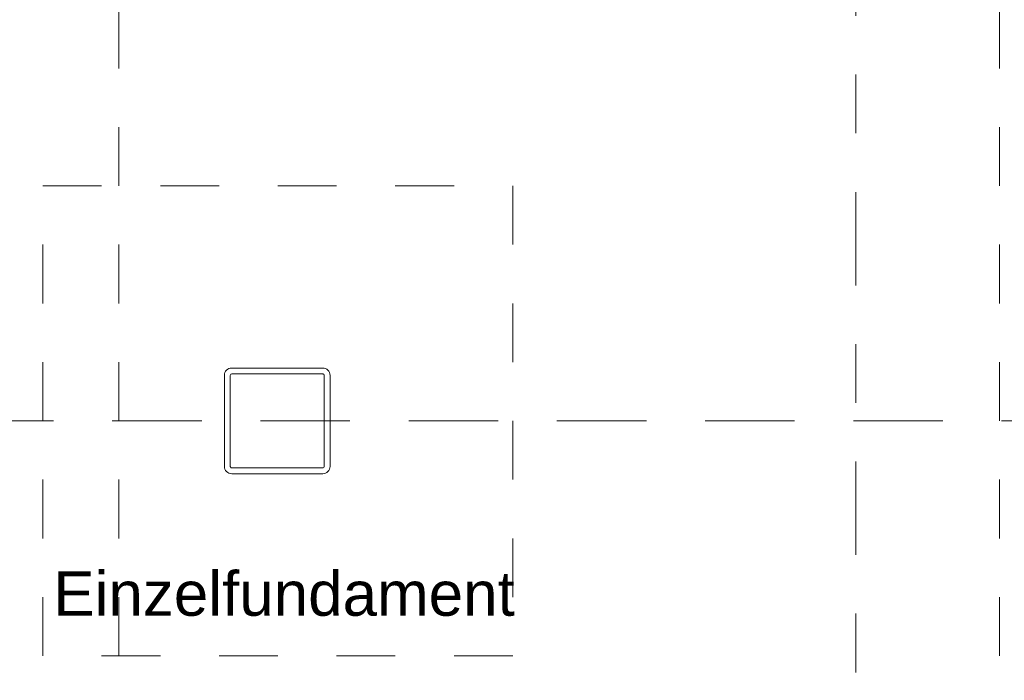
# Model space of a CAD drawing. Header units: metres. Extents: x -273 to 6, y -183 to 13.
# Tile 27 of 33: x -169.24 to -167.57, y -41.99 to -40.86. Entities that reach past the tile are written whole.
import ezdxf

# ---------------------------------------------------------------- set-up
doc = ezdxf.new("R2010")
doc.units = ezdxf.units.M
doc.header["$LTSCALE"] = 0.05
doc.header["$PDMODE"] = 1
doc.header["$PDSIZE"] = -2
for name, pattern in [('9201', [3, 2, -1]), ('ISO-02 Strichlinie', [3.81, 3.048, -0.762]), ('Linienart-3', [2.116531, 1.058062, -1.058469]), ('Linienart-53', [5.291531, 3.175, -1.058062, 0.352704, -0.705764])]:
    doc.linetypes.add(name, pattern=pattern)
doc.layers.get('0').update_dxf_attribs({"lineweight": 25})
for name, color, linetype, lineweight, true_color in [('30 -35 Decken- 2.2 Treppen Außen', 7, 'Continuous', 9, 0x009999), ('70 -72 Beschriftung- 1 Beschriftung allgemein', 7, 'Continuous', 9, 0xff6633), ('70 -76 Bemaßung- 2 Allgemein', 7, 'Continuous', 5, 0x6666cc)]:
    doc.layers.add(name, color=color, linetype=linetype, lineweight=lineweight, true_color=true_color)
doc.layers.add('70 -71 Achsen- 1 Gebäudeachsen', color=7, linetype='Linienart-53', lineweight=18)
doc.layers.add('Keine', color=7, linetype='Continuous', lineweight=9)
doc.styles.add('Arial', font='arial.ttf')
doc.dimstyles.new('k+k_klein', dxfattribs={"dimtxt": 0.100689, "dimasz": 0.05302, "dimexe": 0.05, "dimexo": 0.15, "dimgap": 0.005, "dimtad": 1, "dimdec": 3, "dimtxsty": 'Arial', "dimblk": 'VW_SLASH-2', "dimblk1": 'VW_SLASH-2', "dimblk2": 'VW_SLASH-2', "dimcen": 0, "dimdle": 0.025, "dimadec": 3, "dimazin": 0, "dimtfac": 0.75, "dimtdec": 3, "dimtix": 1, "dimtmove": 0, "dimatfit": 0, "dimldrblk": 'VW_FILLEDARROW', "dimfxl": 0.1, "dimfxlon": 1, "dimfrac": 2, "dimtolj": 1, "dimarcsym": 0})

# ---------------------------------------------------------------- blocks, each defined once
blk = doc.blocks.new('Gruppe-9448')
at = {"color": 255, "linetype": '9201', "lineweight": 5, "transparency": 33554508}
blk.add_wipeout([(-167.286, -40.247), (-167.576, -40.247), (-167.576, -42.847), (-167.286, -42.847)], dxfattribs=at).dxf.layer = '30 -35 Decken- 2.2 Treppen Außen'
blk = doc.blocks.new('Gruppe-9449')
at = {"color": 255, "linetype": '9201', "lineweight": 5, "transparency": 33554508}
blk.add_wipeout([(-167.576, -40.247), (-169.076, -40.247), (-169.076, -42.847), (-167.576, -42.847)], dxfattribs=at).dxf.layer = '30 -35 Decken- 2.2 Treppen Außen'
blk = doc.blocks.new('Gruppe-9450')
at = {"color": 255, "linetype": '9201', "lineweight": 5, "transparency": 33554508}
blk.add_wipeout([(-169.076, -40.247), (-169.366, -40.247), (-169.366, -42.847), (-169.076, -42.847)], dxfattribs=at).dxf.layer = '30 -35 Decken- 2.2 Treppen Außen'
blk = doc.blocks.new('Gruppe-9453')
at = {"layer": '30 -35 Decken- 2.2 Treppen Außen', "linetype": '9201', "lineweight": 9, "transparency": 33554508}
blk.add_line((-167.576, -40.247), (-167.576, -42.847), dxfattribs=at)
blk = doc.blocks.new('Gruppe-9454')
at = {"layer": '30 -35 Decken- 2.2 Treppen Außen', "linetype": '9201', "lineweight": 9, "transparency": 33554508}
blk.add_line((-169.076, -40.247), (-169.076, -42.847), dxfattribs=at)
blk = doc.blocks.new('Gruppe-9457')
at = {"layer": '30 -35 Decken- 2.2 Treppen Außen', "linetype": 'ISO-02 Strichlinie', "lineweight": 9, "transparency": 33554508, "flags": 128}
blk.add_lwpolyline([(-165.401, -41.547), (-172.846, -41.547)], dxfattribs=at)
blk = doc.blocks.new('Gruppe-9474')
at = {"layer": '30 -35 Decken- 2.2 Treppen Außen', "transparency": 33554508}
blk.add_blockref('Gruppe-9448', (0, 0), dxfattribs=at)
blk.add_blockref('Gruppe-9449', (0, 0), dxfattribs=at)
blk.add_blockref('Gruppe-9450', (0, 0), dxfattribs=at)
for name in ['Gruppe-9454', 'Gruppe-9453', 'Gruppe-9457']:
    blk.add_blockref(name, (0, 0), dxfattribs=at)
blk = doc.blocks.new('Gruppe-9475')
at = {"layer": '30 -35 Decken- 2.2 Treppen Außen', "color": 7, "transparency": 33554687}
blk.add_blockref('Gruppe-9474', (0, 0), dxfattribs=at)
blk = doc.blocks.new('Gruppe-9476')
at = {"layer": '30 -35 Decken- 2.2 Treppen Außen', "color": 7, "transparency": 33554687}
blk.add_blockref('Gruppe-9475', (0, 0), dxfattribs=at)
at = {"layer": '30 -35 Decken- 2.2 Treppen Außen', "color": 0, "flags": 1}
for tag in ['prm0_value', 'prm1_value', 'prm2_value', 'prm3_value', 'prm4_value', 'prm5_value', 'prm6_value', 'prm7_value', 'prm8_value', 'IFC_UUID', 'instanceID', 'prm0_name', 'prm0_type', 'prm1_name', 'prm1_type', 'prm2_name', 'prm2_type', 'prm3_name', 'prm3_type', 'prm4_name', 'prm4_type', 'prm5_name', 'prm5_type', 'prm6_name', 'prm6_type', 'prm7_name', 'prm7_type', 'prm8_name', 'prm8_type']:
    blk.add_attdef(tag, (-172.9927, -42.957), '', height=0.00018, dxfattribs=at)
blk = doc.blocks.new('_00-EG_Tragwerk (2D)')
at = {"layer": '30 -35 Decken- 2.2 Treppen Außen', "transparency": 33554687}
blk.add_blockref('Gruppe-9476', (0, 0), dxfattribs=at)
blk = doc.blocks.new('Gruppe-14159')
at = {"layer": 'Keine', "color": 7, "linetype": 'Continuous', "lineweight": 5, "transparency": 33554687, "flags": 128}
for points in [[(-168.7285, -41.637, 0.414214), (-168.716, -41.6245), (-168.716, -41.4695, 0.414214), (-168.7285, -41.457), (-168.8835, -41.457, 0.414214), (-168.896, -41.4695), (-168.896, -41.6245, 0.414214), (-168.8835, -41.637)], [(-168.7285, -41.627, 0.414214), (-168.726, -41.6245), (-168.726, -41.4695, 0.414214), (-168.7285, -41.467), (-168.8835, -41.467, 0.414214), (-168.886, -41.4695), (-168.886, -41.6245, 0.414214), (-168.8835, -41.627)]]:
    blk.add_lwpolyline(points, format="xyb", close=True, dxfattribs=at)
blk = doc.blocks.new('Gruppe-14162')
at = {"layer": 'Keine', "color": 252, "linetype": 'Linienart-3', "lineweight": 9, "true_color": 0x888888, "flags": 128}
blk.add_lwpolyline([(-169.205, -41.147), (-168.405, -41.147), (-168.405, -41.947), (-169.205, -41.947)], close=True, dxfattribs=at)
at = {"layer": 'Keine', "color": 7}
blk.add_blockref('Gruppe-14159', (0, 0), dxfattribs=at)
at = {"layer": 'Keine', "color": 7, "insert": (-169.1873, -41.8032), "char_height": 0.075516, "width": 0.88725, "attachment_point": 1, "line_spacing_factor": 0.973705, "style": 'Arial'}
blk.add_mtext('Einzelfundament', dxfattribs=at)
blk = doc.blocks.new('_EG_2D  (2D)')
at = {"layer": '70 -72 Beschriftung- 1 Beschriftung allgemein', "color": 7}
blk.add_blockref('Gruppe-14162', (0, 0), dxfattribs=at)
blk = doc.blocks.new('VW_SLASH-2')
at = {"color": 0, "linetype": 'ByBlock', "lineweight": -2, "transparency": 16777216}
blk.add_line((0.472, 0), (-1, 0), dxfattribs=at)
at = {"color": 0, "lineweight": 5, "transparency": 16777216, "flags": 128}
blk.add_lwpolyline([(0.5, 0.5), (-0.5, -0.5)], dxfattribs=at)
blk = doc.blocks.new('*D17311')
at = {"layer": '70 -76 Bemaßung- 2 Allgemein', "color": 0, "lineweight": -2}
for p, q in [((-167.891, -44.172), (-167.891, -44.322)), ((-167.821, -44.172), (-167.821, -44.322)), ((-167.944, -44.272), (-167.997, -44.272)), ((-167.821, -44.272), (-167.891, -44.272)), ((-167.768, -44.272), (-167.715, -44.272))]:
    blk.add_line(p, q, dxfattribs=at)
at = {"layer": 'Defpoints', "color": 0}
for p in [(-167.891, -40.044), (-167.821, -41.294), (-167.891, -44.272)]:
    blk.add_point(p, dxfattribs=at)
at = {"layer": '70 -76 Bemaßung- 2 Allgemein', "color": 0, "lineweight": -2, "xscale": 0.05302001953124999, "yscale": 0.05302001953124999, "zscale": 0.05302001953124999}
blk.add_blockref('VW_SLASH-2', (-167.891, -44.272), dxfattribs=at)
at = {"layer": '70 -76 Bemaßung- 2 Allgemein', "color": 0, "lineweight": -2, "xscale": 0.05302001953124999, "yscale": 0.05302001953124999, "zscale": 0.05302001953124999, "rotation": 180}
blk.add_blockref('VW_SLASH-2', (-167.821, -44.272), dxfattribs=at)
at = {"layer": '70 -76 Bemaßung- 2 Allgemein', "color": 0, "insert": (-167.856, -44.4881), "char_height": 0.10069, "attachment_point": 5, "style": 'Arial'}
blk.add_mtext('\\A1;7', dxfattribs=at)
blk = doc.blocks.new('VW_FILLEDARROW')
at = {"linetype": 'Continuous', "lineweight": 0, "transparency": 16777216}
blk.add_hatch(color=0, dxfattribs=at).paths.add_polyline_path([(-2.829, 0.758), (0, 0), (-2.829, -0.758)])
at = {"color": 0, "lineweight": 5, "transparency": 16777216, "flags": 128}
blk.add_lwpolyline([(-2.829, 0.758), (0, 0), (-2.829, -0.758)], close=True, dxfattribs=at)
blk = doc.blocks.new('*D17312')
at = {"layer": '70 -76 Bemaßung- 2 Allgemein', "color": 0, "lineweight": -2}
for p, q in [((-167.821, -44.172), (-167.821, -44.322)), ((-167.751, -44.172), (-167.751, -44.322)), ((-167.874, -44.272), (-167.927, -44.272)), ((-167.751, -44.272), (-167.821, -44.272)), ((-167.698, -44.272), (-167.645, -44.272))]:
    blk.add_line(p, q, dxfattribs=at)
at = {"layer": 'Defpoints', "color": 0}
for p in [(-167.751, -40.044), (-167.821, -41.294), (-167.821, -44.272)]:
    blk.add_point(p, dxfattribs=at)
at = {"layer": '70 -76 Bemaßung- 2 Allgemein', "color": 0, "lineweight": -2, "xscale": 0.05302001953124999, "yscale": 0.05302001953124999, "zscale": 0.05302001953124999}
blk.add_blockref('VW_SLASH-2', (-167.821, -44.272), dxfattribs=at)
at = {"layer": '70 -76 Bemaßung- 2 Allgemein', "color": 0, "lineweight": -2, "xscale": 0.05302001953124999, "yscale": 0.05302001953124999, "zscale": 0.05302001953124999, "rotation": 180}
blk.add_blockref('VW_SLASH-2', (-167.751, -44.272), dxfattribs=at)
at = {"layer": '70 -76 Bemaßung- 2 Allgemein', "color": 0, "insert": (-167.7, -44.1811), "char_height": 0.10069, "attachment_point": 5, "style": 'Arial'}
blk.add_mtext('\\A1;7', dxfattribs=at)
blk = doc.blocks.new('_Achsen (3D)')
at = {"layer": '70 -71 Achsen- 1 Gebäudeachsen', "transparency": 33554687}
blk.add_line((-167.821, 3.8), (-167.821, -46.172), dxfattribs=at)
blk = doc.blocks.new('Gruppe-14516')
at = {"layer": '70 -76 Bemaßung- 2 Allgemein'}
dim = blk.add_linear_dim(base=(-167.89099996, -44.27204198), p1=(-167.82099996, -41.29404198), p2=(-167.89099996, -40.04404198), text='7', dimstyle='k+k_klein', override={"dimtxt": 0.100689, "dimgap": 0.01, "dimdec": 8, "dimpost": '<>', "dimtxsty": 'Arial', "dimtix": 0, "dimtmove": 2}, dxfattribs=at)
dim.commit()
dim.dimension.update_dxf_attribs({"geometry": '*D17311', "text_midpoint": (-167.85599996, -44.48807497)})
dim = blk.add_linear_dim(base=(-167.82099996, -44.27204198), p1=(-167.75099996, -40.04404198), p2=(-167.82099996, -41.29404198), text='7', dimstyle='k+k_klein', override={"dimtxt": 0.100689, "dimgap": 0.01, "dimdec": 8, "dimpost": '<>', "dimtxsty": 'Arial', "dimtix": 0, "dimtmove": 2}, dxfattribs=at)
dim.commit()
dim.dimension.update_dxf_attribs({"geometry": '*D17312', "text_midpoint": (-167.7, -44.18107948), "dimtype": 160})
blk = doc.blocks.new('_EG_2D Bemaßung_ Beschriftung (2D)')
at = {"layer": '70 -76 Bemaßung- 2 Allgemein'}
blk.add_blockref('Gruppe-14516', (0, 0), dxfattribs=at)

msp = doc.modelspace()

# ---------------------------------------------------------------- block references
at = {"layer": 'Keine', "color": 1}
msp.add_blockref('_00-EG_Tragwerk (2D)', (0, 0), dxfattribs=at)

# ---------------------------------------------------------------- next in the draw order: block references
msp.add_blockref('_EG_2D  (2D)', (0, 0), dxfattribs=at)

# ---------------------------------------------------------------- next in the draw order: block references
msp.add_blockref('_EG_2D Bemaßung_ Beschriftung (2D)', (0, 0), dxfattribs=at)

# ---------------------------------------------------------------- next in the draw order: block references
msp.add_blockref('_Achsen (3D)', (0, 0), dxfattribs=at)

doc.saveas('drawing.dxf')
